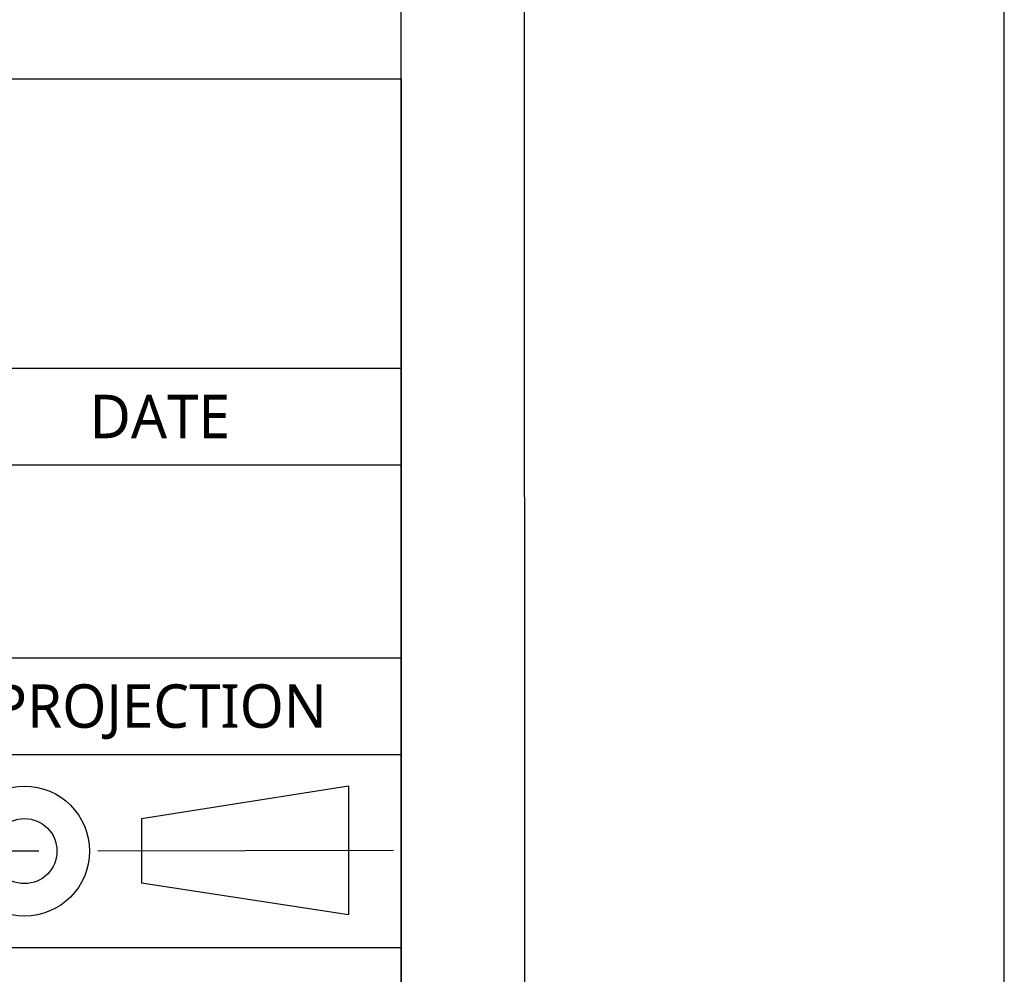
# Model space of a CAD drawing. Header units: millimetres. Extents: x 0 to 1188, y 0 to 840.
# Tile 19 of 30: x 1106 to 1188, y 98 to 177. Entities that reach past the tile are written whole.
import ezdxf

# ---------------------------------------------------------------- set-up
doc = ezdxf.new("R2010")
doc.units = ezdxf.units.MM
doc.header["$LTSCALE"] = 65.34
doc.linetypes.add('CENTER', pattern=[0.6, 0.375, -0.075, 0.075, -0.075])
doc.layers.add('00_TOPRB1000WD-FORMAT', color=7, linetype='CONTINUOUS')
doc.styles.add('TEXTSTYLE_2', font='malgun.ttf')

# ---------------------------------------------------------------- blocks, each defined once
blk = doc.blocks.new('216_BL0', base_point=(1117.94, 107.993))
at = {"layer": '00_TOPRB1000WD-FORMAT', "color": 1, "linetype": 'Continuous'}
for p, q in [((1116.491, 110.678), (1133.638, 113.393)), ((1133.638, 113.393), (1133.638, 102.686)), ((1116.491, 110.678), (1116.491, 105.326)), ((1133.638, 102.686), (1116.491, 105.326))]:
    blk.add_line(p, q, dxfattribs=at)
at = {"layer": '00_TOPRB1000WD-FORMAT', "color": 2, "linetype": 'CENTER'}
blk.add_line((1137.366, 108.027), (1098.515, 107.965), dxfattribs=at)
at = {"layer": '00_TOPRB1000WD-FORMAT', "color": 2, "linetype": 'Continuous'}
for radius in [5.385, 2.692]:
    blk.add_circle((1106.784, 107.978), radius, dxfattribs=at)

msp = doc.modelspace()

# ---------------------------------------------------------------- linework, layer by layer
at = {"layer": '00_TOPRB1000WD-FORMAT', "color": 7, "linetype": 'Continuous'}
for p, q in [((1188, 0), (1188, 840)), ((1148.282653, 40), (1148, 800)), ((1138, 40), (1138, 790))]:
    msp.add_line(p, q, dxfattribs=at)
at = {"layer": '00_TOPRB1000WD-FORMAT', "color": 2, "linetype": 'Continuous'}
for p, q in [((897.999978, 171.999965), (1137.999978, 171.999965)), ((1137.999978, 171.999965), (1137.999978, 39.999965)), ((897.999978, 147.999965), (1137.999978, 147.999965)), ((897.999978, 139.999965), (1137.999978, 139.999965)), ((1017.999978, 123.999965), (1137.999978, 123.999965)), ((897.999978, 115.999965), (1137.999978, 115.999965)), ((1017.999978, 99.999965), (1137.999978, 99.999965))]:
    msp.add_line(p, q, dxfattribs=at)

# ---------------------------------------------------------------- block references
msp.add_blockref('216_BL0', (1117.940342, 107.993138), dxfattribs=at)

# ---------------------------------------------------------------- texts
at = {"layer": '00_TOPRB1000WD-FORMAT', "color": 2, "linetype": 'Continuous', "char_height": 3.6, "attachment_point": 2, "line_spacing_factor": 0.9, "style": 'TEXTSTYLE_2'}
for s, insert, width in [('DATE', (1117.999978, 145.799965), 11.65725911), ('PROJECTION', (1117.999978, 121.799965), 28.95943359)]:
    msp.add_mtext(s, dxfattribs=dict(at, insert=insert, width=width))

doc.saveas('drawing.dxf')
